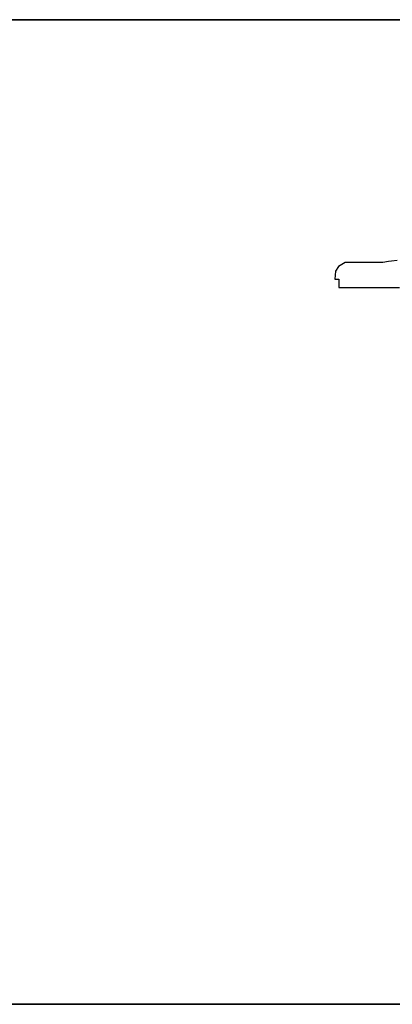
# Model space of a CAD drawing. Extents: x 1109697 to 1467097, y -139975 to 53891.
# Tile 230 of 256: x 1358886 to 1359113, y -128273 to -127673. Entities that reach past the tile are written whole.
import ezdxf

# ---------------------------------------------------------------- set-up
doc = ezdxf.new("R2010")
doc.units = 0
doc.header["$LTSCALE"] = 1000
doc.header["$MEASUREMENT"] = 0
doc.layers.add('PUB_TEXT', color=7, linetype='Continuous')
doc.layers.add('图框', color=4, linetype='Continuous', lineweight=35)

# ---------------------------------------------------------------- blocks, each defined once
blk = doc.blocks.new('dianziqianminggry')
for p, q in [((0.05325, 0.073047), (0.052908, 0.07284)), ((0.054012, 0.073047), (0.05325, 0.073047)), ((0.054393, 0.073047), (0.054012, 0.073047)), ((0.055156, 0.073047), (0.054393, 0.073047)), ((0.055452, 0.073089), (0.055156, 0.073047)), ((0.0556, 0.07311), (0.055452, 0.073089)), ((0.055897, 0.073153), (0.0556, 0.07311)), ((0.052757, 0.072598), (0.052721, 0.0722)), ((0.052908, 0.07284), (0.052757, 0.072598)), ((0.052721, 0.0722), (0.052805, 0.0722)), ((0.052805, 0.0722), (0.052848, 0.0722)), ((0.052848, 0.0722), (0.052932, 0.0722)), ((0.052932, 0.0722), (0.052932, 0.07203)), ((0.052932, 0.07203), (0.052932, 0.071946)), ((0.052932, 0.071946), (0.052932, 0.071776)), ((0.052932, 0.071776), (0.05416, 0.071776)), ((0.05416, 0.071776), (0.054775, 0.071776)), ((0.054775, 0.071776), (0.056003, 0.071776))]:
    blk.add_line(p, q)
blk = doc.blocks.new('图签01')
at = {"layer": '图框', "color": 4}
for p, q in [((1793883, 94064.53), (1797883, 94064.53)), ((1793883, 93464.53), (1797883, 93464.53))]:
    blk.add_line(p, q, dxfattribs=at)
at = {"xscale": 12000, "yscale": 12000, "zscale": 12000}
blk.add_blockref('dianziqianminggry', (1795331.26, 93040.05), dxfattribs=at)

msp = doc.modelspace()

# ---------------------------------------------------------------- block references
at = {"layer": 'PUB_TEXT'}
msp.add_blockref('图签01', (-436886, -221737.84), dxfattribs=at)

doc.saveas('drawing.dxf')
